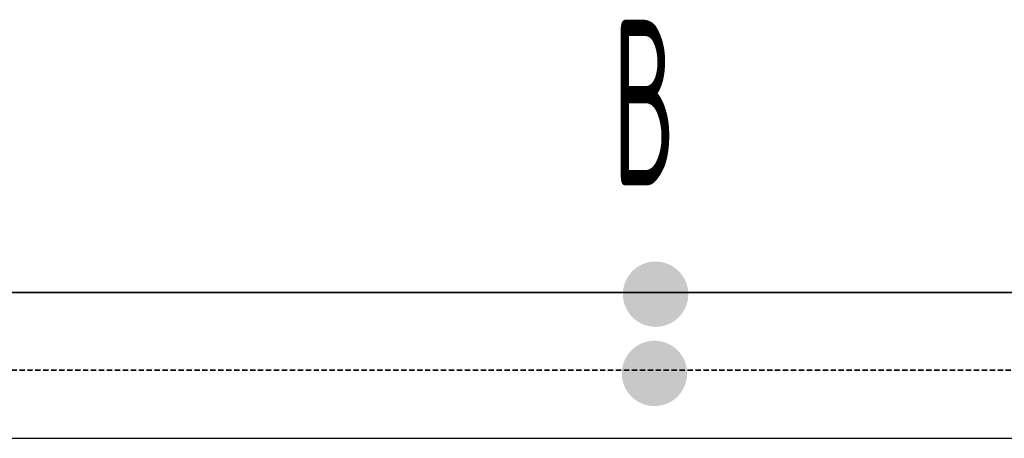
# Model space of a CAD drawing. Header units: millimetres. Extents: x 14365 to 105143, y -126377 to -22383.
# Tile 99 of 191: x 60008 to 60751, y -123507 to -123191. Entities that reach past the tile are written whole.
import ezdxf
from ezdxf.enums import TextEntityAlignment as Align

# ---------------------------------------------------------------- set-up
doc = ezdxf.new("R2010")
doc.units = ezdxf.units.MM
doc.linetypes.add('VERDECKT', pattern=[9.525, 6.35, -3.175])
doc.linetypes.add('ČÁRKOVANÁ', pattern=[0.75, 0.5, -0.25])
for name, color, linetype, lineweight in [('JS_VYT_POPIS - OBECNĚ', 7, 'Continuous', 5), ('UT_POTRUBI - PŘÍVOD', 1, 'Continuous', 35), ('UT_POTRUBI - ZPÁTEČKA', 5, 'ČÁRKOVANÁ', 35), ('UT_SCHÉMA_PŘÍVOD', 10, 'Continuous', 35), ('UT_SCHÉMA_ZPÁTEČKA', 172, 'VERDECKT', 35)]:
    doc.layers.add(name, color=color, linetype=linetype, lineweight=lineweight)
doc.styles.add('VZT_POPIS', font='isocp.shx', dxfattribs={"width": 0.6, "height": 125})

msp = doc.modelspace()

# ---------------------------------------------------------------- hatches: boundary and pattern name
at = {"layer": 'UT_SCHÉMA_PŘÍVOD'}
msp.add_hatch(color=256, dxfattribs=at).paths.add_polyline_path([(60463.02, -123398.4, 1), (60512.34, -123398.4, 1)])
at = {"layer": 'UT_SCHÉMA_ZPÁTEČKA', "ltscale": 0.3}
msp.add_hatch(color=256, dxfattribs=at).paths.add_polyline_path([(60511.51, -123458.19, -1), (60462.19, -123458.19, -1)])

# ---------------------------------------------------------------- linework, layer by layer
at = {"ltscale": 8}
msp.add_line((31841.29, -123507.19), (105085.12, -123507.19), dxfattribs=at)
at = {"layer": 'UT_POTRUBI - PŘÍVOD', "ltscale": 8}
msp.add_line((55112.82, -123397.2), (60902.8, -123397.2), dxfattribs=at)
at = {"layer": 'UT_POTRUBI - ZPÁTEČKA', "linetype": 'ČÁRKOVANÁ', "ltscale": 8}
msp.add_line((55045.77, -123455.64), (60990.27, -123455.64), dxfattribs=at)

# ---------------------------------------------------------------- texts
at = {"layer": 'JS_VYT_POPIS - OBECNĚ', "style": 'VZT_POPIS', "width": 0.5}
msp.add_text('B', height=125, dxfattribs=at).set_placement((60503.23, -123253.69), align=Align.MIDDLE_RIGHT)

doc.saveas('drawing.dxf')
